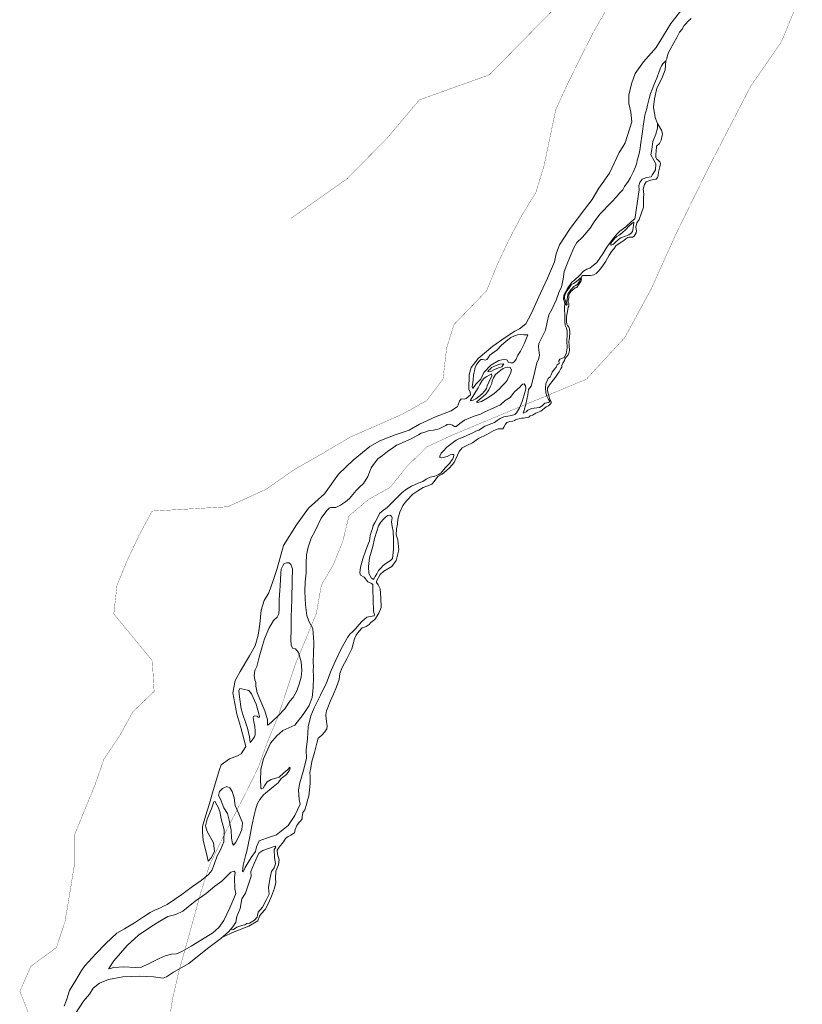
# Model space of a CAD drawing. Header units: metres. Extents: x 347609 to 404409, y 8547781 to 8605413.
# Tile 12 of 39: x 366695 to 368124, y 8555613 to 8557411. Entities that reach past the tile are written whole.
import ezdxf

# ---------------------------------------------------------------- set-up
doc = ezdxf.new("R2010")
doc.units = ezdxf.units.M
doc.layers.add('01. RIO', color=7, linetype='Continuous', lineweight=5, true_color=0x2776bb)
doc.layers.add('PREDIOS INSCRITOS EN LA BASE GRAFICA REGISTRAL (HUAURA) NOMBRE', color=7, linetype='Continuous', true_color=0xfffff0)

# ---------------------------------------------------------------- blocks, each defined once
blk = doc.blocks.new('REIORORI')
at = {"layer": '01. RIO', "color": 152, "lineweight": 15, "true_color": 0x2776bb, "flags": 128}
for points in [[(367859.7, 8557220.7), (367859.7, 8557212.7), (367856.7, 8557201.3), (367851.4, 8557188), (367849.8, 8557173.3), (367847.8, 8557163.5), (367853.1, 8557153.9), (367857.1, 8557147.4), (367856.1, 8557136.6), (367850.6, 8557128.1), (367848.2, 8557123.4), (367840.6, 8557122.4), (367831.9, 8557119.4), (367827.9, 8557113.1), (367825.9, 8557106.9), (367826.1, 8557100.1), (367824.8, 8557087.8), (367822.6, 8557075.1), (367821.1, 8557062.5), (367819.5, 8557053.8), (367818.3, 8557046.9), (367813.2, 8557042.8), (367801.9, 8557032.5), (367790.9, 8557024.4), (367785.5, 8557018.8), (367777.4, 8557009.4), (367767.2, 8556995.3), (367759.9, 8556983.1), (367749.2, 8556967.4), (367736.5, 8556956.5), (367730.9, 8556954.7), (367724.7, 8556951.1), (367717.8, 8556944.1), (367708.4, 8556934.7), (367703.8, 8556931.9), (367696.1, 8556921.1), (367688.7, 8556907.5), (367688.3, 8556900.4), (367689.4, 8556897.1), (367690.4, 8556892), (367690.3, 8556884.4), (367690.5, 8556868.6), (367690.4, 8556860.1), (367691.4, 8556852), (367693.7, 8556847.3), (367694.8, 8556841.5), (367695.1, 8556834.4), (367694.2, 8556825), (367695.2, 8556811.1), (367693.1, 8556800.1), (367689.4, 8556793.9), (367681.5, 8556790.9), (367679.7, 8556787.3), (367680.1, 8556782.5), (367676.6, 8556780.4), (367674.9, 8556776.2), (367672.1, 8556772.1), (367667.3, 8556766.8), (367665.8, 8556761.9), (367663.9, 8556758.5), (367660.3, 8556755.3), (367656.2, 8556745.8), (367655.3, 8556738.1), (367655.9, 8556729.2), (367658, 8556723.1), (367660.7, 8556717.2), (367662.4, 8556714.5), (367662.4, 8556712.8), (367660.6, 8556711.4), (367657.9, 8556711.1), (367654, 8556710.5), (367652.2, 8556708.7), (367649.1, 8556705.4), (367644.5, 8556702.2), (367639.3, 8556701.9), (367629.7, 8556700.5), (367623.3, 8556697.7), (367619.8, 8556694.4), (367614.5, 8556692.3), (367616.6, 8556697.2), (367619.7, 8556708.7), (367623.4, 8556725.7), (367624.4, 8556735.3), (367629.3, 8556741.5), (367633.8, 8556759.9), (367639.8, 8556784.1), (367642.8, 8556790.7), (367644.5, 8556797.5), (367643, 8556807.7), (367642.4, 8556813.6), (367643, 8556819), (367648.4, 8556830.4), (367655.5, 8556843.8), (367658.6, 8556858), (367661.5, 8556871.5), (367667, 8556881.2), (367674.8, 8556898.6), (367680, 8556912.6), (367684.3, 8556923), (367687.8, 8556936.5), (367689.6, 8556950.5), (367694.7, 8556965), (367700.7, 8556978), (367707.4, 8556993.7), (367712.8, 8557003.8), (367722.8, 8557013.6), (367736.8, 8557030), (367744.1, 8557041.7), (367754.8, 8557055.1), (367761.6, 8557063), (367768.5, 8557070), (367776.5, 8557078), (367784.7, 8557086.6), (367791.3, 8557094.2), (367796.3, 8557100), (367799.9, 8557105.9), (367806.3, 8557115.1), (367810.6, 8557122.5), (367815.5, 8557132.3), (367819.6, 8557141.8), (367821.9, 8557148.9), (367823, 8557154.3), (367824.3, 8557159.2), (367826.6, 8557166.2), (367828.2, 8557175.6), (367828.6, 8557181.6), (367829.7, 8557185.7), (367831.5, 8557198.1), (367832.2, 8557206.3), (367833.8, 8557216), (367835, 8557224.3), (367837, 8557236.3), (367840.3, 8557248.5), (367841.7, 8557254.7), (367844.9, 8557266.6), (367847.3, 8557275.5), (367850.2, 8557283.3), (367853.1, 8557290.9), (367856.3, 8557298), (367859.3, 8557305.5), (367862.4, 8557314.2), (367864.8, 8557320.9), (367866.9, 8557326), (367869.4, 8557329.7), (367874.8, 8557335.5), (367876.9, 8557338.8), (367877.5, 8557343.1), (367879.7, 8557350.4), (367882.8, 8557356.2), (367889.5, 8557368.3), (367895.2, 8557378), (367900.3, 8557387.9), (367904.7, 8557393.4), (367908.5, 8557399.7), (367912.4, 8557403.4), (367915.5, 8557407), (367921.3, 8557412.9)], [(366776.6, 8555609.4), (366781.6, 8555622.1), (366786.4, 8555637.7), (366797.8, 8555656.8), (366808.5, 8555674.4), (366814.4, 8555682.7), (366834.1, 8555704.8), (366852.9, 8555723.6), (366872.9, 8555742.4), (366886.8, 8555750.5), (366905.2, 8555761.3), (366921.3, 8555772.2), (366933.4, 8555780.2), (366942.2, 8555784.6), (366952.3, 8555788.7), (366956.8, 8555791.4), (366964.7, 8555794.7), (366978.1, 8555803.7), (366991.6, 8555813.2), (367010.6, 8555827.4), (367026.4, 8555838.9), (367040, 8555849.4), (367046.2, 8555857.1), (367050.3, 8555867.6), (367055.8, 8555883.4), (367062, 8555894.5), (367068.2, 8555909.5), (367068.6, 8555930.9), (367063.5, 8555951.5), (367060.7, 8555964.4), (367057.7, 8555972.5), (367052.8, 8555981.3), (367052.1, 8555982.8), (367049.8, 8555982.4), (367046.1, 8555971.2), (367037.8, 8555950.7), (367034.8, 8555938.7), (367037.4, 8555927.8), (367049.4, 8555907.6), (367051.1, 8555892.4), (367045.3, 8555880.4), (367039.7, 8555873.8), (367037.4, 8555882.3), (367033.1, 8555899.9), (367030.5, 8555911.9), (367029, 8555927.5), (367029.4, 8555937.1), (367034.8, 8555956.4), (367042.1, 8555979.2), (367048.9, 8556003.2), (367060.3, 8556041.5), (367063.5, 8556050.1), (367078.7, 8556061), (367092.8, 8556066), (367099.9, 8556070.2), (367108.3, 8556083.5), (367099.2, 8556117.8), (367091.7, 8556142.5), (367084.8, 8556181.3), (367088.9, 8556204), (367098.2, 8556220.1), (367115.1, 8556249.1), (367125.4, 8556267.3), (367130.9, 8556286.5), (367133.9, 8556306.8), (367136.4, 8556332.3), (367141.9, 8556349.8), (367150.1, 8556364.2), (367157.3, 8556384.9), (367165.2, 8556408.6), (367177.3, 8556450.6), (367201, 8556488), (367222.6, 8556518.6), (367251.9, 8556544.5), (367277.7, 8556580.5), (367304.5, 8556606.3), (367334.5, 8556631.1), (367353, 8556641.4), (367380.8, 8556652.4), (367406.6, 8556661), (367425.6, 8556671.7), (367454.8, 8556685.1), (367483.4, 8556696.2), (367494.4, 8556704.4), (367498.2, 8556713.7), (367501.7, 8556718), (367506.6, 8556717.3), (367510.3, 8556719), (367518.6, 8556725.5), (367517.9, 8556731), (367515.2, 8556735.2), (367516.2, 8556762.4), (367519.7, 8556775.5), (367532.4, 8556791.7), (367559.3, 8556814.4), (367582, 8556829.9), (367599.6, 8556842), (367608.2, 8556845.8), (367619.2, 8556855.4), (367629, 8556873.5), (367646.5, 8556911.3), (367658.9, 8556938.6), (367671.7, 8556968.5), (367674.8, 8556982.8), (367681, 8556999.3), (367699, 8557027.6), (367720.7, 8557055.8), (367740.3, 8557082), (367752.8, 8557103.1), (367772.4, 8557130.3), (367789.6, 8557167.9), (367796.5, 8557178.5), (367801, 8557185.4), (367813.1, 8557223.8), (367811, 8557241.7), (367807.6, 8557257.6), (367807.3, 8557272.4), (367812.4, 8557293.7), (367819, 8557312), (367834.2, 8557333.8), (367857.6, 8557359.7), (367884.1, 8557403.8), (367909, 8557435.5)], [(367874.8, 8557335.5), (367874.1, 8557318.8), (367867.5, 8557303.1), (367858.4, 8557285.2), (367854.3, 8557266.3), (367852.5, 8557250.6), (367855.8, 8557232.1), (367859.7, 8557220.7)], [(367065.4, 8555735), (367087, 8555744.7), (367113.5, 8555755.4), (367129.9, 8555764.9), (367133.2, 8555773.4), (367136.5, 8555777.6), (367143.3, 8555785.5), (367149.6, 8555797), (367155, 8555810.1), (367160.6, 8555824.4), (367163.3, 8555834.9), (367162.4, 8555842.7), (367163.1, 8555855.9), (367167.6, 8555867.3), (367169.3, 8555876.2), (367166.3, 8555887), (367165.7, 8555894.2), (367168.9, 8555899.5), (367176.9, 8555909.1), (367180.8, 8555915.4), (367185.4, 8555919.1), (367190.5, 8555921.3), (367197, 8555925.9), (367198.6, 8555931.9), (367201.4, 8555938.9), (367206.1, 8555945.5), (367208.3, 8555946.9), (367210.8, 8555951.1), (367211, 8555955), (367212.5, 8555962.6), (367215.7, 8555967.7), (367218.9, 8555977.7), (367220.7, 8555985.6), (367223.1, 8555992.8), (367225.8, 8556015.6), (367225.5, 8556028.6), (367224.9, 8556035.7), (367226.9, 8556044.3), (367228.9, 8556056.2), (367233.4, 8556072.4), (367237.9, 8556089.7), (367240.4, 8556098.5), (367246.6, 8556103.4), (367252.4, 8556110), (367256.4, 8556115.5), (367256.7, 8556120.9), (367255.6, 8556128.6), (367254.5, 8556141.4), (367255.4, 8556148.2), (367258.1, 8556154.6), (367262.5, 8556165.3), (367268.2, 8556178.6), (367273.9, 8556192.1), (367278.6, 8556205.9), (367279.6, 8556216.4), (367284.4, 8556227.8), (367292.4, 8556243.6), (367301.8, 8556261.8), (367306.5, 8556279.8), (367309.4, 8556286.7), (367314.5, 8556293.3), (367320.8, 8556300.3), (367324.7, 8556301.1), (367327.9, 8556302.4), (367333.2, 8556306.3), (367336.4, 8556309.8), (367343.7, 8556315.1), (367351.3, 8556326.8), (367355.3, 8556337.2), (367354.5, 8556355), (367353.6, 8556371), (367349.6, 8556378.4), (367346.9, 8556382.8), (367347.1, 8556385.3), (367353.7, 8556397.1), (367360, 8556403.5), (367374.9, 8556412.2), (367382.9, 8556422.9), (367387.5, 8556442.3), (367385.5, 8556460.8), (367382.8, 8556469.9), (367383.3, 8556480.5), (367384.9, 8556489.1), (367385.9, 8556498.4), (367389.4, 8556511.4), (367394.7, 8556523.6), (367401.5, 8556531.8), (367413.1, 8556543.9), (367422.2, 8556550.1), (367432.2, 8556556.1), (367443.6, 8556560.6), (367447.6, 8556562.4), (367452.1, 8556567.4), (367458.7, 8556576.1), (367466.7, 8556580.7), (367474.8, 8556587.1), (367480.9, 8556592.7), (367488.4, 8556602), (367495, 8556615.1), (367497.7, 8556622), (367503, 8556628.8), (367511.6, 8556633), (367522.2, 8556637.9), (367532.8, 8556645.7), (367548.1, 8556653.3), (367560.9, 8556660.1), (367568.7, 8556663.6), (367574.2, 8556663.6), (367576.6, 8556663.2), (367577.5, 8556663.7), (367579.2, 8556666.3), (367582.1, 8556672), (367585, 8556675.1), (367590.4, 8556676.8), (367595.5, 8556677.7), (367598.7, 8556678.6), (367600.7, 8556679.9), (367604.5, 8556680.8), (367608.7, 8556682.2), (367612, 8556683), (367615, 8556683), (367624.7, 8556684.8), (367627.5, 8556687.1), (367631.4, 8556688.5), (367637.8, 8556691.9), (367647.1, 8556695.9), (367652.8, 8556700.6), (367656.8, 8556703.6), (367660.7, 8556705.7), (367664.4, 8556708.9), (367665.9, 8556710.7), (367665.8, 8556712.7), (367663.9, 8556715.5), (367662.5, 8556719.1), (367661, 8556725.9), (367659, 8556732.7), (367659.2, 8556737.4), (367662.6, 8556743.7), (367669.1, 8556752.4), (367673.5, 8556757.8), (367677.2, 8556763.3), (367680.6, 8556767.5), (367683.6, 8556773.3), (367685.5, 8556775.8), (367685.5, 8556778.9), (367687.1, 8556783.6), (367690.1, 8556788.2), (367690.9, 8556791.1), (367693.5, 8556795), (367696.5, 8556798.7), (367697.9, 8556801.5), (367698.9, 8556806.2), (367698.8, 8556815.5), (367698.1, 8556822.7), (367699.2, 8556830.2), (367699.8, 8556839.6), (367699.3, 8556845.8), (367698, 8556849), (367695.8, 8556851.9), (367694.2, 8556854.7), (367693.7, 8556858.6), (367694, 8556868.4), (367695.5, 8556877.6), (367696.7, 8556885.5), (367697.8, 8556887.7), (367698.1, 8556889.8), (367697.9, 8556892.8), (367696.7, 8556895.2), (367696.7, 8556898), (367697.8, 8556902.4), (367698.2, 8556907.6), (367698.9, 8556910.3), (367701.5, 8556914), (367705.4, 8556917.3), (367709.3, 8556920.9), (367712.4, 8556921.3), (367715.4, 8556926.2), (367719.7, 8556932.5), (367720.9, 8556936.7), (367720.6, 8556938.9), (367721.5, 8556942.2), (367723.5, 8556943.4), (367729.9, 8556943.4), (367737.5, 8556943.7), (367743.9, 8556944.7), (367748.1, 8556946.8), (367751.6, 8556950.9), (367755.5, 8556955.5), (367760.6, 8556962.1), (367765.7, 8556969.3), (367771.8, 8556980.7), (367775.9, 8556987.1), (367780.6, 8556992.4), (367783.7, 8556997.5), (367790, 8557002), (367794.9, 8557004.8), (367798.7, 8557007.6), (367802.2, 8557010.5), (367805.4, 8557012.6), (367808, 8557013.4), (367814.3, 8557013.5), (367817.5, 8557015.3), (367820.7, 8557021.1), (367821.5, 8557025.1), (367820.2, 8557031.5), (367821.9, 8557039.3), (367826.4, 8557045.9), (367830.7, 8557058), (367834.4, 8557068.1), (367834.6, 8557080.5), (367834.6, 8557085.5), (367834.7, 8557092.2), (367833.7, 8557101.1), (367836, 8557109.4), (367839.2, 8557114.2), (367845.7, 8557116.9), (367852, 8557119), (367857.6, 8557119.3), (367859.9, 8557122.2), (367860.8, 8557126.2), (367861.9, 8557132.3), (367864, 8557141.6), (367865.1, 8557148.2), (367864.2, 8557150.7), (367860.6, 8557154.6), (367857.8, 8557156.5), (367856.9, 8557159.5), (367856.7, 8557165.6), (367857.4, 8557169.3), (367857.9, 8557179.7), (367863.3, 8557184.5), (367866.7, 8557190.8), (367869.1, 8557201.8), (367867.2, 8557208.7), (367859.7, 8557220.7)], [(366797.1, 8555595.9), (366811.7, 8555618.1), (366822.6, 8555630.9), (366829.5, 8555641.8), (366841.2, 8555651.3), (366857.2, 8555657.9), (366883.5, 8555662.6), (366914.1, 8555663.7), (366939.9, 8555663), (366957.3, 8555660.4), (366963.2, 8555662.6), (366976.4, 8555671.1), (367004, 8555686.9), (367038.5, 8555714.5), (367062.8, 8555732.8), (367076.8, 8555744.8), (367084.5, 8555754.3), (367090, 8555762.4), (367091.7, 8555772.8), (367097.7, 8555787.3), (367101.2, 8555805), (367107.6, 8555815.7), (367112, 8555828.4), (367117.8, 8555846.6), (367117.1, 8555855), (367123.3, 8555869.7), (367131.9, 8555888.7), (367139.3, 8555893.3), (367158, 8555900.2), (367161.7, 8555901.2), (367162.8, 8555899.3), (367159.8, 8555895.1), (367160.5, 8555880.8), (367162.4, 8555869.1), (367160.1, 8555861.7), (367155, 8555855), (367151.8, 8555841.1), (367149.7, 8555826.1), (367150.8, 8555813.4), (367146.2, 8555804.2), (367138.6, 8555789.8), (367130.7, 8555780.6), (367129.6, 8555775.3), (367128.7, 8555771.4), (367123.8, 8555766), (367115, 8555760.9), (367110.1, 8555760.4), (367106.2, 8555757.6), (367100.9, 8555756.7), (367091.9, 8555753.3), (367085.7, 8555749.1), (367083.8, 8555748.5), (367082.6, 8555749.2), (367081.4, 8555749.7), (367081.3, 8555750.4)]]:
    blk.add_lwpolyline(points, dxfattribs=at)
for points in [[(367812.2, 8557037.6), (367807.6, 8557033.6), (367801.8, 8557027.1), (367795.4, 8557021.5), (367789.6, 8557017.3), (367785.4, 8557014.7), (367781.8, 8557011.3), (367776.8, 8557005.5), (367774.8, 8557002.3), (367774.4, 8556999.7), (367775, 8556998.5), (367779.4, 8557000.5), (367782.2, 8557003.1), (367789, 8557009.5), (367793.2, 8557011.9), (367801.2, 8557015.5), (367804.2, 8557016.7), (367807.4, 8557017.9), (367811.6, 8557020.5), (367814.2, 8557023.5), (367815, 8557026.7), (367815.6, 8557030.6), (367816.2, 8557035.2), (367816.4, 8557040.2), (367816, 8557040.6)], [(367692.7, 8556890.3), (367692.3, 8556894.8), (367691.2, 8556898.2), (367690.2, 8556901.3), (367690.2, 8556905.1), (367691.4, 8556909.6), (367694.8, 8556915.8), (367697.8, 8556919.7), (367700.1, 8556922.6), (367702.5, 8556926.4), (367706.3, 8556928.7), (367709.7, 8556930.9), (367714.8, 8556934.8), (367717.3, 8556937.5), (367719.2, 8556938.9), (367719.3, 8556936.5), (367718.3, 8556933.7), (367715.8, 8556929.9), (367713.7, 8556927.4), (367710.5, 8556924.9), (367707.2, 8556923.3), (367701.5, 8556917.4), (367696.4, 8556909.4), (367695.3, 8556903.2), (367694.3, 8556896.8), (367694.4, 8556894.1), (367694.7, 8556890.7), (367693.9, 8556889.2)], [(367623, 8556835), (367616.9, 8556819.8), (367609.6, 8556805.3), (367605, 8556798), (367601.7, 8556790.9), (367598.9, 8556786.6), (367595.5, 8556784), (367591.8, 8556783.8), (367588, 8556784.8), (367585.5, 8556788.5), (367583.9, 8556789.7), (367580.7, 8556790.1), (367575.8, 8556789.7), (367570.4, 8556787.9), (367555.8, 8556779.8), (367542.8, 8556766.4), (367537.2, 8556753.9), (367528.3, 8556745), (367523, 8556737.3), (367521.6, 8556740.1), (367523.2, 8556752), (367524, 8556762), (367525.6, 8556769.6), (367526.9, 8556776.3), (367530.1, 8556781.6), (367534.1, 8556787), (367537.6, 8556789.9), (367540.4, 8556790.3), (367543.2, 8556789.7), (367545.1, 8556788.9), (367548.5, 8556789.9), (367550.9, 8556793.1), (367553.6, 8556798), (367558.4, 8556801.4), (367566.5, 8556807.1), (367575.2, 8556816.4), (367582.9, 8556822.9), (367586.5, 8556826.1), (367591.8, 8556830.2), (367598.5, 8556833.2), (367604.2, 8556835.2), (367609.2, 8556835.6), (367616.1, 8556835)], [(367590.8, 8556775.3), (367585.4, 8556775.9), (367581.1, 8556774.9), (367578.3, 8556773.5), (367574, 8556770.5), (367568, 8556765.6), (367564.3, 8556762.8), (367560.3, 8556756.5), (367558.2, 8556751.1), (367557.2, 8556746.2), (367554.6, 8556740.1), (367552.2, 8556734.7), (367549.7, 8556730.8), (367545.7, 8556726), (367539.8, 8556721.1), (367534.8, 8556716.9), (367530.9, 8556713.4), (367529.3, 8556711.8), (367531.3, 8556711.6), (367538.4, 8556713.2), (367548.9, 8556719.5), (367561.3, 8556727.4), (367571.6, 8556736.3), (367576.3, 8556741.7), (367581.3, 8556746.8), (367585.2, 8556751.5), (367588, 8556757.7), (367591.4, 8556764.2), (367593, 8556770.9)], [(367579.5, 8556782.4), (367571.8, 8556781.4), (367565.3, 8556778.8), (367557, 8556775.1), (367554.8, 8556773.1), (367550.5, 8556769.1), (367550.1, 8556767.9), (367551, 8556767.5), (367555.6, 8556768.1), (367563.3, 8556772.1), (367571.4, 8556775.3), (367575.8, 8556776.8)], [(367557, 8556763.6), (367548.3, 8556759.2), (367543.1, 8556755.9), (367539.6, 8556751.7), (367535.4, 8556744.4), (367532.3, 8556738.5), (367528.3, 8556731.4), (367522.6, 8556722.5), (367520.2, 8556718.7), (367518.4, 8556715.6), (367518.2, 8556714.8), (367523.2, 8556715.8), (367528.1, 8556718.1), (367539, 8556726.8), (367544.7, 8556732.6), (367547.5, 8556736.9), (367549.1, 8556741.9), (367551.8, 8556748.8), (367554.6, 8556754.1), (367557.4, 8556759.6)], [(367102.4, 8555855.2), (367103.2, 8555866.6), (367107.8, 8555883.4), (367109.9, 8555892.3), (367113.1, 8555906.9), (367115.5, 8555918.4), (367119.2, 8555938.2), (367123.4, 8555957.7), (367125.8, 8555967.8), (367129.2, 8555978.3), (367134.1, 8555986.6), (367140.5, 8555994.8), (367157.9, 8556009.7), (367167, 8556017.1), (367172.6, 8556024.9), (367182.6, 8556031.9), (367188.1, 8556040), (367189.2, 8556043.9), (367188.7, 8556045.6), (367184.8, 8556041.6), (367177.9, 8556035.4), (367169.4, 8556027.3), (367154.3, 8556023.1), (367146.9, 8556018.5), (367142.3, 8556011.4), (367139.8, 8556007), (367136.7, 8556006.3), (367135.9, 8556007.5), (367135.4, 8556012.6), (367135.2, 8556019.5), (367135.7, 8556042.1), (367140.3, 8556061), (367153, 8556089.1), (367164.8, 8556103), (367176.1, 8556112.7), (367197.7, 8556122.4), (367212.9, 8556141.6), (367223.9, 8556158.1), (367229.5, 8556172.7), (367231.3, 8556190.3), (367231.6, 8556209.7), (367231.4, 8556224.6), (367231.8, 8556228.4), (367231, 8556238.8), (367231.5, 8556251.7), (367232.2, 8556273), (367230.3, 8556298.6), (367223.5, 8556312.3), (367219.7, 8556322.7), (367217.2, 8556341.9), (367215.9, 8556366.5), (367216.7, 8556383.8), (367218.4, 8556400.3), (367218.1, 8556417.8), (367219.2, 8556433.4), (367221.9, 8556447.4), (367227.4, 8556463.6), (367234.3, 8556475.9), (367240.5, 8556488.9), (367245.8, 8556500.5), (367256.3, 8556514), (367260.6, 8556518.3), (367263.1, 8556520), (367272.4, 8556519.8), (367281.2, 8556524.2), (367290.2, 8556529.8), (367297.7, 8556535.9), (367309.6, 8556550.6), (367315.9, 8556556.9), (367323.1, 8556563.7), (367330.8, 8556576.3), (367337.1, 8556592.4), (367343.1, 8556601), (367349.3, 8556608.4), (367357.8, 8556614.6), (367367, 8556622.1), (367378.3, 8556629.9), (367383.3, 8556633.4), (367388, 8556635.5), (367395, 8556638.4), (367408.7, 8556644.5), (367423.2, 8556652.2), (367428.4, 8556655.2), (367435.1, 8556657.6), (367443.6, 8556660.4), (367450.6, 8556660.9), (367461.1, 8556663.6), (367473.5, 8556669.6), (367475.7, 8556671.2), (367480.4, 8556672.1), (367485.6, 8556670), (367489.5, 8556667.8), (367492.3, 8556667.7), (367498.8, 8556673), (367507.5, 8556679.1), (367516, 8556683), (367526.9, 8556687.1), (367536.4, 8556690.4), (367544.8, 8556694.2), (367555.7, 8556699.1), (367573.2, 8556707), (367582, 8556715), (367590.7, 8556720.9), (367598.5, 8556731.1), (367608.4, 8556739.3), (367611.6, 8556743.3), (367614, 8556745.1), (367616.3, 8556745.6), (367618.8, 8556741.7), (367619.6, 8556736.6), (367616.6, 8556725.5), (367613, 8556713.6), (367608.1, 8556701.8), (367602.6, 8556692.9), (367599.2, 8556689.6), (367593.4, 8556687.5), (367586.7, 8556686.8), (367579.2, 8556685.3), (367572.4, 8556682.2), (367567.4, 8556678.5), (367562.4, 8556675.1), (367544.8, 8556668), (367538.5, 8556663.9), (367533.5, 8556661), (367528.2, 8556659.2), (367522.7, 8556656.2), (367512.8, 8556652), (367503.6, 8556647.7), (367498.6, 8556645.8), (367492.4, 8556642.5), (367482.6, 8556635.1), (367475, 8556629.8), (367468.6, 8556622.4), (367464.9, 8556618.8), (367462.4, 8556613.4), (367462.6, 8556611.3), (367466.4, 8556610.6), (367475.9, 8556612.8), (367481.2, 8556615.7), (367485.4, 8556616.4), (367487.8, 8556616.4), (367488.3, 8556615.6), (367487.5, 8556612), (367486.4, 8556608.9), (367483.7, 8556605.7), (367480.5, 8556600.5), (367472.5, 8556592.5), (367469.2, 8556588.7), (367464, 8556582.4), (367459.5, 8556579.5), (367453.3, 8556577.1), (367444.7, 8556575.2), (367437.6, 8556571.2), (367431.2, 8556567.4), (367423, 8556564.3), (367411, 8556558.8), (367401.4, 8556553.5), (367393.9, 8556547.4), (367386.4, 8556540.1), (367375.1, 8556528.3), (367366.5, 8556519.7), (367356.9, 8556512.8), (367352.2, 8556508.7), (367349.8, 8556503.5), (367344.2, 8556493), (367340.8, 8556486.6), (367339.4, 8556481.3), (367337, 8556475), (367335.4, 8556468.7), (367333.8, 8556459.1), (367330.6, 8556449.6), (367327.3, 8556441.6), (367322, 8556426), (367317.3, 8556410.8), (367316.3, 8556400.6), (367317.6, 8556396.1), (367324.2, 8556392.5), (367330.8, 8556384.3), (367337.7, 8556381), (367340.1, 8556379.3), (367340.2, 8556370.4), (367340.9, 8556351.2), (367341.2, 8556330.7), (367343.2, 8556323.6), (367342.5, 8556321.8), (367335.5, 8556320.5), (367329.3, 8556319.7), (367320.9, 8556312.3), (367314.7, 8556305.2), (367308.8, 8556298.7), (367303.9, 8556293.1), (367298.4, 8556288.5), (367293.7, 8556282.2), (367287.8, 8556271.5), (367281.4, 8556260.2), (367272.8, 8556240.8), (367264.3, 8556222), (367255.5, 8556199.6), (367244.6, 8556177), (367239.5, 8556167.4), (367233.1, 8556153.9), (367226.7, 8556139.4), (367222.2, 8556119.3), (367220.8, 8556097.2), (367218.5, 8556077), (367218.8, 8556061.3), (367213, 8556037.6), (367207.1, 8556017), (367204.3, 8556004.4), (367205.7, 8555986.4), (367207.3, 8555978), (367197.9, 8555957.1), (367185.8, 8555939.2), (367164.3, 8555922.2), (367146.2, 8555916.1), (367132.5, 8555911), (367128, 8555900.4), (367125.8, 8555891.4), (367118.2, 8555880.8), (367107.1, 8555862.4), (367104.7, 8555856.9), (367103.4, 8555854.4)], [(367341.2, 8556388.4), (367337.5, 8556390.9), (367333.1, 8556399.3), (367332.1, 8556412.1), (367334.3, 8556428), (367339.9, 8556448.5), (367343, 8556463.4), (367347.4, 8556476.6), (367350.2, 8556486.3), (367354.8, 8556492.9), (367359.6, 8556498.5), (367364, 8556502.7), (367367.5, 8556505.3), (367371.3, 8556505.5), (367374.1, 8556504.1), (367375.3, 8556500.9), (367374.5, 8556493.5), (367375.7, 8556484.9), (367377.5, 8556476.4), (367377.9, 8556461.4), (367377.9, 8556443.9), (367376.7, 8556431.9), (367375.9, 8556426.4), (367372.1, 8556423), (367364, 8556417.4), (367359, 8556414), (367354.6, 8556409), (367350.6, 8556404.6), (367347.4, 8556398.7), (367344.6, 8556393.5), (367342.4, 8556389.8), (367341.6, 8556388.8)], [(367147.7, 8556122.4), (367147.9, 8556132.3), (367142.8, 8556148.2), (367137.4, 8556161.1), (367128.8, 8556181.6), (367126.2, 8556193.7), (367126.2, 8556200.3), (367124.7, 8556205.3), (367123.2, 8556213.1), (367124.9, 8556222.1), (367128.1, 8556229.6), (367132.8, 8556246.4), (367138.4, 8556267.7), (367142.1, 8556279.9), (367150.1, 8556298.9), (367158.7, 8556313.7), (367165.6, 8556319.5), (367168.6, 8556325.4), (367168.8, 8556334.6), (367169.2, 8556351.6), (367170.1, 8556368), (367171.2, 8556376.7), (367172, 8556399.6), (367172.6, 8556406.9), (367175.5, 8556413.4), (367178, 8556417.5), (367182.4, 8556418.8), (367187.3, 8556418.5), (367190.7, 8556415.7), (367193.3, 8556408), (367192.9, 8556386.6), (367192.4, 8556352), (367191.2, 8556320.4), (367191, 8556296.7), (367190.5, 8556278.4), (367190.9, 8556268.9), (367193.3, 8556262.7), (367198.9, 8556261.8), (367204.3, 8556254.9), (367209.3, 8556237.7), (367210.7, 8556222.2), (367209.5, 8556210), (367205.8, 8556197.3), (367200.6, 8556183.5), (367194.8, 8556173), (367188.8, 8556165.8), (367179.6, 8556152.4), (367167.5, 8556139.4), (367155.6, 8556128.4), (367150.7, 8556124.4)], [(367116.1, 8556090.4), (367115.1, 8556101.1), (367111, 8556116.8), (367107.8, 8556127.6), (367103.2, 8556140.1), (367099.5, 8556152.4), (367096.5, 8556173.9), (367095.7, 8556185.1), (367097, 8556189), (367103.4, 8556187.9), (367114, 8556185.5), (367118.8, 8556179.7), (367127, 8556160.9), (367131.8, 8556143.2), (367133.3, 8556138), (367132.8, 8556136.2), (367130.7, 8556137.1), (367128.7, 8556138.6), (367124.6, 8556139.3), (367122, 8556138.4), (367121.8, 8556135.8), (367123.1, 8556128.4), (367124.8, 8556120), (367125.5, 8556111.6), (367125.3, 8556104.9), (367123.8, 8556101.2), (367121.1, 8556096.5), (367117.5, 8556091.7)], [(367063.9, 8556004.7), (367060.4, 8556000.9), (367058.6, 8555993.9), (367061.7, 8555987.3), (367068.2, 8555971.4), (367074.6, 8555961.2), (367077.6, 8555948.5), (367081.2, 8555930.6), (367081.9, 8555915.9), (367084.2, 8555906.1), (367085.5, 8555903), (367090, 8555908.4), (367096.1, 8555920), (367100.9, 8555931.9), (367101.9, 8555943.7), (367095.3, 8555960.4), (367088.5, 8555975.6), (367087, 8555989.3), (367083.2, 8556000.9), (367079.1, 8556008), (367073.8, 8556010.2), (367067.8, 8556008), (367065.7, 8556006.8)], [(366857.9, 8555678.2), (366867.4, 8555691.7), (366891.4, 8555719.9), (366912, 8555738.8), (366935, 8555754.3), (366951.1, 8555764.5), (366965.9, 8555772.6), (366980.3, 8555776.6), (366993.4, 8555782.5), (367015.7, 8555800.8), (367036.1, 8555815.1), (367051.6, 8555828.1), (367064.4, 8555837.6), (367074.8, 8555848), (367080.7, 8555853.7), (367085, 8555855.1), (367087.1, 8555855.9), (367088.8, 8555853.2), (367087.8, 8555844), (367088.3, 8555823.4), (367089.7, 8555814.6), (367086.2, 8555805.6), (367079.1, 8555788.5), (367067.9, 8555765.5), (367058.9, 8555753), (367048, 8555743.2), (367027.1, 8555730.4), (367008.6, 8555718.7), (366991.3, 8555708.8), (366981.6, 8555704.8), (366972.8, 8555703.8), (366960.9, 8555701), (366950, 8555696.2), (366931.6, 8555686.9), (366917.9, 8555680.5), (366906.5, 8555679.8), (366885.4, 8555680.9), (366867.4, 8555679.8), (366860.7, 8555678.2), (366858.9, 8555677.5), (366858.4, 8555677.5)]]:
    blk.add_lwpolyline(points, close=True, dxfattribs=at)

msp = doc.modelspace()

# ---------------------------------------------------------------- linework, layer by layer
at = {"layer": 'PREDIOS INSCRITOS EN LA BASE GRAFICA REGISTRAL (HUAURA) NOMBRE', "color": 5, "true_color": 0x0000ff, "const_width": 0.5}
for points in [[(368124, 8557462), (368086, 8557370), (368030, 8557289), (367956, 8557146), (367894, 8557020), (367848, 8556918), (367800, 8556830), (367730, 8556754)], [(366721.9, 8555570.1), (366695.6, 8555636.2), (366715.8, 8555682), (366762.4, 8555716.1), (366778.1, 8555763.8), (366786.7, 8555814.6), (366794.9, 8555865.7), (366794.8, 8555920.3), (366813.7, 8555966.7), (366832.8, 8556012.9), (366849.2, 8556060.3), (366877.6, 8556102.4), (366901.7, 8556146.4), (366940.8, 8556183.9), (366937.5, 8556239.9), (366867.2, 8556325.5), (366873, 8556377.5), (366892, 8556423.8), (366913.3, 8556469), (366937.1, 8556513.2), (367075, 8556521.1), (367144.5, 8556552.6), (367196.2, 8556588.7), (367249, 8556618.9), (367298.7, 8556648.2), (367347.8, 8556669.8), (367394.6, 8556690.5), (367438.8, 8556714.9), (367468.2, 8556754.2), (367474.9, 8556811), (367488.2, 8556853.7), (367516.5, 8556883.1), (367548.1, 8556916), (367567, 8556962.7), (367588.4, 8557008), (367611.6, 8557052.3), (367637.8, 8557094.9), (367652.7, 8557143.9), (367663.4, 8557195.1), (367674.2, 8557246.3), (367695, 8557291.9), (367711.1, 8557324.6), (367720.2, 8557343.1), (367743.9, 8557389.5), (367770.2, 8557435.3)], [(367674, 8557433), (367553, 8557310), (367425, 8557264), (367366, 8557194), (367293, 8557120), (367191, 8557048)], [(366966.7, 8555571.7), (366974.5, 8555622.9), (366985.9, 8555672.5), (366999.6, 8555721), (367013.1, 8555769.7), (367026.6, 8555818.4), (367041.9, 8555866.3), (367063.4, 8555911.5), (367086.3, 8555956), (367109.2, 8556000.6), (367131.2, 8556045.5), (367148.1, 8556092.7), (367167.4, 8556138.8), (367183, 8556186.6), (367198.9, 8556234.3), (367218.1, 8556280.4), (367237.1, 8556326.7), (367246, 8556377.4), (367268.3, 8556416), (367285, 8556456.9), (367296.6, 8556504.5), (367331.8, 8556534.1), (367371.8, 8556556.6), (367402.8, 8556595.2), (367438.9, 8556630.5), (367485.1, 8556652), (367730.1, 8556754)]]:
    msp.add_lwpolyline(points, dxfattribs=at)

# ---------------------------------------------------------------- block references
msp.add_blockref('REIORORI', (0, 0))

doc.saveas('drawing.dxf')
